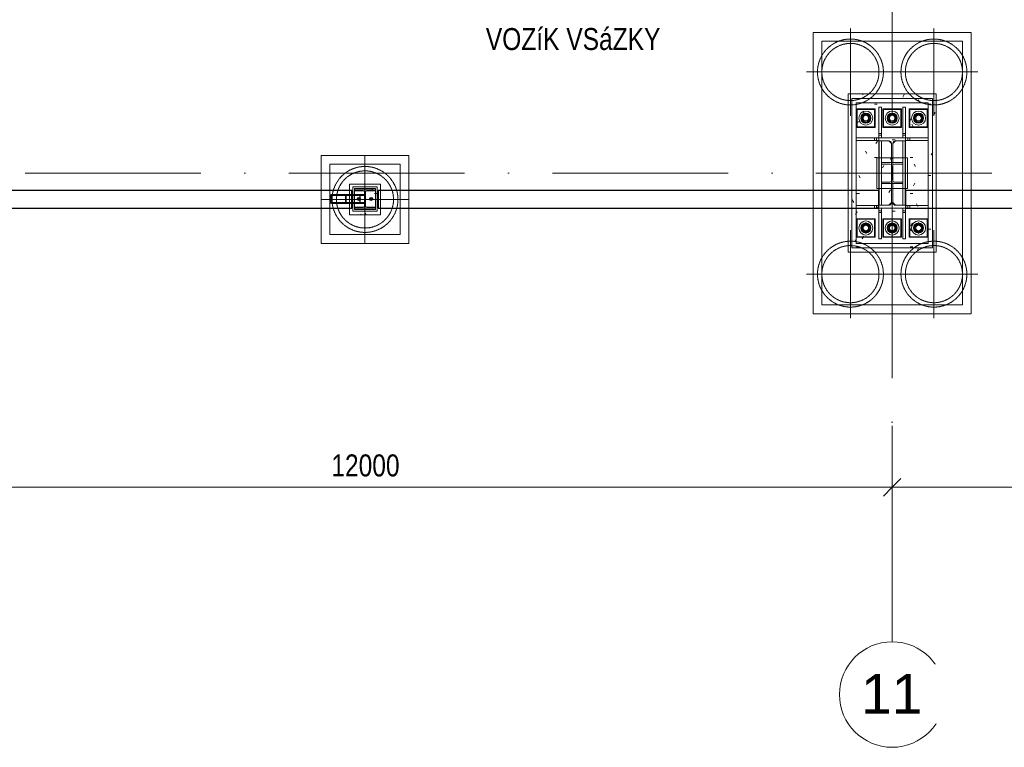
# Model space of a CAD drawing. Header units: millimetres. Extents: x 75701 to 402820, y 135 to 33652.
# Tile 14 of 52: x 127840 to 139046, y 1217 to 9495. Entities that reach past the tile are written whole.
import ezdxf

# ---------------------------------------------------------------- set-up
doc = ezdxf.new("R2010")
doc.units = ezdxf.units.MM
for name, pattern in [('A_CARA_07', [7, 5, -2]), ('A_CARA_15', [7.6, 5, -1.3, 0, -1.3]), ('Čerchovaná 20mm', [3000, 2000, -500, 0, -500])]:
    doc.linetypes.add(name, pattern=pattern)
for name, color, linetype, lineweight in [('11542_003_OK-HALA_TaO-1_ET_R01_AciS_2025-04-14_sloupy_dwg', 150, 'Continuous', 9), ('CA_KOTY', 3, 'Continuous', 9), ('CA_KOTY-100', 3, 'Continuous', 9), ('CA_NEVHRA', 3, 'A_CARA_07', 9), ('CA_OSY', 5, 'A_CARA_15', 9), ('CA_POHHRA25', 7, 'Continuous', 13), ('CA_REZY', 1, 'Continuous', 25), ('CA_TEXT25', 7, 'Continuous', 9), ('CA_TEXT35', 62, 'Continuous', 9), ('CA_ZAKLADY25', 7, 'Continuous', 13), ('Konstrukční přípoje', 7, 'Continuous', 13), ('SS_HALA_TaO-DODAVKA_STAVEBNI', 150, 'Continuous', 9), ('SS_HALA_TaO-PODLITI', 150, 'Continuous', 9), ('SS_HALA_TaO-SLOUP', 150, 'Continuous', 9), ('SS_HALA_TaO-ZTUZENI_SVISLE', 150, 'Continuous', 9)]:
    doc.layers.add(name, color=color, linetype=linetype, lineweight=lineweight)
doc.styles.add('Arial_1', font='arial.ttf', dxfattribs={"height": 450})
doc.styles.add('Arial_3', font='arial.ttf', dxfattribs={"width": 0.8, "height": 250})
doc.dimstyles.new('HP_Přímá_-_2_5_mm_Ariel', dxfattribs={"dimscale": 304.8, "dimtxt": 255.06485, "dimasz": 0.656168, "dimexe": 0.328084, "dimexo": 0.0625, "dimgap": 0.164042, "dimtad": 1, "dimdec": 0, "dimzin": 0, "dimdsep": 46, "dimtxsty": 'Arial_3', "dimblk1": 'OBLIQUE', "dimblk2": 'OBLIQUE', "dimsah": 1, "dimcen": 0.09, "dimazin": 0, "dimtfac": 1, "dimtdec": 4, "dimtix": 1, "dimtmove": 0, "dimatfit": 3, "dimfxl": 2.296588, "dimfxlon": 1, "dimtvp": 1, "dimtfill": 1, "dimtolj": 1, "dimtzin": 0, "dimarcsym": 2})
pattern_1 = [(0, (0, 0), (812.8, 203.2), [33.528, -576.072, 33.528, -576.072, -3251.2]), (0, (0, 0), (812.8, 203.2), [-1219.2, 33.528, -1185.672, 33.528, -576.072, -1422.4]), (0, (0, 0), (812.8, 203.2), [-3048, 33.528, -372.872, 33.528, -982.472]), (120, (304.8, 101.6), (-582.37636, 602.30545), [33.528, -576.072, 33.528, -576.072, -3251.2]), (120, (304.8, 101.6), (-582.37636, 602.30545), [-1219.2, 33.528, -1185.672, 33.528, -576.072, -1422.4]), (120, (304.8, 101.6), (-582.37636, 602.30545), [-3048, 33.528, -372.872, 33.528, -982.472]), (240, (406.4, 508), (-230.42364, -805.50545), [33.528, -576.072, 33.528, -576.072, -3251.2]), (240, (406.4, 508), (-230.42364, -805.50545), [-1219.2, 33.528, -1185.672, 33.528, -576.072, -1422.4]), (240, (406.4, 508), (-230.42364, -805.50545), [-3048, 33.528, -372.872, 33.528, -982.472])]

# ---------------------------------------------------------------- blocks, each defined once
blk = doc.blocks.new('pilota 600 mm - D_750_650-2142274-525_600')
at = {"layer": 'CA_NEVHRA'}
for p, q in [((0, 0), (0, 500)), ((0, 0), (-500, 0)), ((0, 0), (0, -250)), ((0, 0), (500, 0)), ((0, -250), (0, -500))]:
    blk.add_line(p, q, dxfattribs=at)
blk = doc.blocks.new('pilota 600 mm - D_750_650-2142275-525_600')
at = {"layer": 'CA_NEVHRA'}
for p, q in [((0, 250), (0, 500)), ((0, 0), (0, 250)), ((0, 0), (-500, 0)), ((0, 0), (500, 0)), ((0, 0), (0, -500))]:
    blk.add_line(p, q, dxfattribs=at)
blk = doc.blocks.new('pilota 600 mm - D_750_650-2142303-525_600')
at = {"layer": 'CA_NEVHRA'}
for p, q in [((0, 175), (0, 500)), ((0, 0), (0, 175)), ((-175, 0), (-500, 0)), ((0, 0), (-175, 0)), ((0, 0), (0, -175)), ((0, 0), (175, 0)), ((175, 0), (500, 0)), ((0, -175), (0, -500))]:
    blk.add_line(p, q, dxfattribs=at)
blk = doc.blocks.new('11542_003_OK-HALA_TaO-1_ET_R01_AciS_2025-04-14_sloupy_dwg-V8-525_600')
at = {"layer": '11542_003_OK-HALA_TaO-1_ET_R01_AciS_2025-04-14_sloupy_dwg'}
for p, q in [((137920, 8150), (137620, 8150)), ((137620, 8150), (137620, 8117)), ((137620, 8117), (137731, 8117)), ((137761, 8087), (137761, 7413)), ((137779, 7413), (137779, 8087)), ((137809, 8117), (137920, 8117)), ((137920, 8117), (137920, 8150)), ((131880, 7560), (131660, 7560)), ((131660, 7560), (131660, 7549)), ((131660, 7549), (131748, 7549)), ((131766, 7531), (131766, 7379)), ((131774, 7379), (131774, 7531)), ((131792, 7549), (131880, 7549)), ((131880, 7549), (131880, 7560)), ((131376, 7495), (131376, 7415)), ((131385, 7415), (131385, 7495)), ((131539, 7505), (131394, 7505)), ((131394, 7500), (131539, 7500)), ((131539, 7410), (131394, 7410)), ((131394, 7405), (131539, 7405)), ((131548, 7495), (131548, 7415)), ((131557, 7415), (131557, 7495)), ((131748, 7361), (131660, 7361)), ((131660, 7361), (131660, 7350)), ((131660, 7350), (131880, 7350)), ((131880, 7361), (131792, 7361)), ((131880, 7350), (131880, 7361)), ((137731, 7383), (137620, 7383)), ((137620, 7383), (137620, 7350)), ((137620, 7350), (137920, 7350)), ((137920, 7383), (137809, 7383)), ((137920, 7350), (137920, 7383))]:
    blk.add_line(p, q, dxfattribs=at)
at = {"layer": '11542_003_OK-HALA_TaO-1_ET_R01_AciS_2025-04-14_sloupy_dwg', "flags": 128}
for points in [[(131394, 7505), (131391, 7505), (131388, 7504), (131385, 7504), (131382, 7503), (131380, 7501), (131378, 7500), (131377, 7498), (131376, 7497), (131376, 7495)], [(131376, 7415), (131376, 7413), (131377, 7412), (131378, 7410), (131380, 7409), (131382, 7407), (131385, 7406), (131388, 7406), (131391, 7405), (131394, 7405)], [(131385, 7495), (131385, 7496), (131385, 7497), (131386, 7498), (131387, 7498), (131388, 7499), (131389, 7499), (131391, 7500), (131392, 7500), (131394, 7500)], [(131394, 7410), (131392, 7410), (131391, 7410), (131389, 7411), (131388, 7411), (131387, 7412), (131386, 7413), (131385, 7413), (131385, 7414), (131385, 7415)], [(131557, 7495), (131557, 7497), (131556, 7498), (131555, 7500), (131553, 7501), (131551, 7503), (131548, 7504), (131545, 7504), (131542, 7505), (131539, 7505)], [(131539, 7500), (131541, 7500), (131542, 7500), (131544, 7499), (131545, 7499), (131546, 7498), (131547, 7498), (131548, 7497), (131548, 7496), (131548, 7495)], [(131548, 7415), (131548, 7414), (131548, 7413), (131547, 7413), (131546, 7412), (131545, 7411), (131544, 7411), (131542, 7410), (131541, 7410), (131539, 7410)], [(131539, 7405), (131542, 7405), (131545, 7406), (131548, 7406), (131551, 7407), (131553, 7409), (131555, 7410), (131556, 7412), (131557, 7413), (131557, 7415)]]:
    blk.add_lwpolyline(points, dxfattribs=at)
at = {"layer": '11542_003_OK-HALA_TaO-1_ET_R01_AciS_2025-04-14_sloupy_dwg'}
for centre, radius, start, end in [((137731, 8087), 30, 0, 90), ((137809, 8087), 30, 90, 180), ((131748, 7531), 18, 0, 90), ((131792, 7531), 18, 90, 180), ((137731, 7413), 30, 270, 0), ((137809, 7413), 30, 180, 270), ((131748, 7379), 18, 270, 0), ((131792, 7379), 18, 180, 270)]:
    blk.add_arc(centre, radius, start, end, dxfattribs=at)
at = {"layer": 'SS_HALA_TaO-DODAVKA_STAVEBNI'}
for p, q in [((137470, 8427), (137425, 8401)), ((137425, 8401), (137470, 8427)), ((137515, 8401), (137470, 8427)), ((137470, 8427), (137515, 8401)), ((137770, 8427), (137725, 8401)), ((137725, 8401), (137770, 8427)), ((137815, 8401), (137770, 8427)), ((137770, 8427), (137815, 8401)), ((138070, 8427), (138025, 8401)), ((138025, 8401), (138070, 8427)), ((138115, 8401), (138070, 8427)), ((138070, 8427), (138115, 8401)), ((137425, 8401), (137425, 8349)), ((137425, 8349), (137425, 8401)), ((137425, 8349), (137470, 8323)), ((137470, 8323), (137425, 8349)), ((137470, 8323), (137515, 8349)), ((137515, 8349), (137470, 8323)), ((137515, 8349), (137515, 8401)), ((137515, 8401), (137515, 8349)), ((137725, 8401), (137725, 8349)), ((137725, 8349), (137725, 8401)), ((137725, 8349), (137770, 8323)), ((137770, 8323), (137725, 8349)), ((137770, 8323), (137815, 8349)), ((137815, 8349), (137770, 8323)), ((137815, 8349), (137815, 8401)), ((137815, 8401), (137815, 8349)), ((138025, 8401), (138025, 8349)), ((138025, 8349), (138025, 8401)), ((138025, 8349), (138070, 8323)), ((138070, 8323), (138025, 8349)), ((138070, 8323), (138115, 8349)), ((138115, 8349), (138070, 8323)), ((138115, 8349), (138115, 8401)), ((138115, 8401), (138115, 8349)), ((137470, 7177), (137425, 7151)), ((137425, 7151), (137470, 7177)), ((137515, 7151), (137470, 7177)), ((137470, 7177), (137515, 7151)), ((137770, 7177), (137725, 7151)), ((137725, 7151), (137770, 7177)), ((137815, 7151), (137770, 7177)), ((137770, 7177), (137815, 7151)), ((138070, 7177), (138025, 7151)), ((138025, 7151), (138070, 7177)), ((138115, 7151), (138070, 7177)), ((138070, 7177), (138115, 7151)), ((137425, 7151), (137425, 7099)), ((137425, 7099), (137425, 7151)), ((137425, 7099), (137470, 7073)), ((137470, 7073), (137425, 7099)), ((137470, 7073), (137515, 7099)), ((137515, 7099), (137470, 7073)), ((137515, 7099), (137515, 7151)), ((137515, 7151), (137515, 7099)), ((137725, 7151), (137725, 7099)), ((137725, 7099), (137725, 7151)), ((137725, 7099), (137770, 7073)), ((137770, 7073), (137725, 7099)), ((137770, 7073), (137815, 7099)), ((137815, 7099), (137770, 7073)), ((137815, 7099), (137815, 7151)), ((137815, 7151), (137815, 7099)), ((138025, 7151), (138025, 7099)), ((138025, 7099), (138025, 7151)), ((138025, 7099), (138070, 7073)), ((138070, 7073), (138025, 7099)), ((138070, 7073), (138115, 7099)), ((138115, 7099), (138070, 7073)), ((138115, 7099), (138115, 7151)), ((138115, 7151), (138115, 7099))]:
    blk.add_line(p, q, dxfattribs=at)
for centre, radius, start, end in [((137470, 8375), 57.5, 0, 180), ((137470, 8375), 57.5, 0, 180), ((137470, 8375), 32, 0, 180), ((137470, 8375), 32, 0, 180), ((137470, 8375), 32, 0, 180), ((137470, 8375), 32, 0, 180), ((137770, 8375), 57.5, 0, 180), ((137770, 8375), 57.5, 0, 180), ((137770, 8375), 32, 0, 180), ((137770, 8375), 32, 0, 180), ((137770, 8375), 32, 0, 180), ((137770, 8375), 32, 0, 180), ((138070, 8375), 57.5, 0, 180), ((138070, 8375), 57.5, 0, 180), ((138070, 8375), 32, 0, 180), ((138070, 8375), 32, 0, 180), ((138070, 8375), 32, 0, 180), ((138070, 8375), 32, 0, 180), ((137470, 8375), 57.5, 180, 0), ((137470, 8375), 57.5, 180, 0), ((137470, 8375), 32, 180, 0), ((137470, 8375), 32, 180, 0), ((137470, 8375), 32, 180, 0), ((137470, 8375), 32, 180, 0), ((137770, 8375), 57.5, 180, 0), ((137770, 8375), 57.5, 180, 0), ((137770, 8375), 32, 180, 0), ((137770, 8375), 32, 180, 0), ((137770, 8375), 32, 180, 0), ((137770, 8375), 32, 180, 0), ((138070, 8375), 57.5, 180, 0), ((138070, 8375), 57.5, 180, 0), ((138070, 8375), 32, 180, 0), ((138070, 8375), 32, 180, 0), ((138070, 8375), 32, 180, 0), ((138070, 8375), 32, 180, 0), ((137470, 7125), 57.5, 0, 180), ((137470, 7125), 57.5, 0, 180), ((137770, 7125), 57.5, 0, 180), ((137770, 7125), 57.5, 0, 180), ((138070, 7125), 57.5, 0, 180), ((138070, 7125), 57.5, 0, 180), ((137470, 7125), 57.5, 180, 0), ((137470, 7125), 57.5, 180, 0), ((137470, 7125), 32, 0, 180), ((137470, 7125), 32, 0, 180), ((137470, 7125), 32, 0, 180), ((137470, 7125), 32, 0, 180), ((137470, 7125), 32, 180, 0), ((137470, 7125), 32, 180, 0), ((137470, 7125), 32, 180, 0), ((137470, 7125), 32, 180, 0), ((137770, 7125), 57.5, 180, 0), ((137770, 7125), 57.5, 180, 0), ((137770, 7125), 32, 0, 180), ((137770, 7125), 32, 0, 180), ((137770, 7125), 32, 0, 180), ((137770, 7125), 32, 0, 180), ((137770, 7125), 32, 180, 0), ((137770, 7125), 32, 180, 0), ((137770, 7125), 32, 180, 0), ((137770, 7125), 32, 180, 0), ((138070, 7125), 57.5, 180, 0), ((138070, 7125), 57.5, 180, 0), ((138070, 7125), 32, 0, 180), ((138070, 7125), 32, 0, 180), ((138070, 7125), 32, 0, 180), ((138070, 7125), 32, 0, 180), ((138070, 7125), 32, 180, 0), ((138070, 7125), 32, 180, 0), ((138070, 7125), 32, 180, 0), ((138070, 7125), 32, 180, 0)]:
    blk.add_arc(centre, radius, start, end, dxfattribs=at)
at = {"layer": 'SS_HALA_TaO-PODLITI'}
for p, q in [((138230, 8600), (137310, 8600)), ((137310, 8600), (138230, 8600)), ((137310, 8600), (137310, 6900)), ((137310, 6900), (137310, 8600)), ((138230, 6900), (138230, 8600)), ((138230, 8600), (138230, 6900)), ((131910, 7595), (131630, 7595)), ((131630, 7595), (131910, 7595)), ((131630, 7595), (131630, 7315)), ((131630, 7315), (131630, 7595)), ((131910, 7315), (131910, 7595)), ((131910, 7595), (131910, 7315)), ((131630, 7315), (131910, 7315)), ((131910, 7315), (131630, 7315)), ((137310, 6900), (138230, 6900)), ((138230, 6900), (137310, 6900))]:
    blk.add_line(p, q, dxfattribs=at)
at = {"layer": 'SS_HALA_TaO-SLOUP'}
for p, q in [((137360, 8550), (138180, 8550)), ((138180, 8550), (137360, 8550)), ((137360, 6950), (137360, 8550)), ((137360, 8550), (137360, 6950)), ((138180, 8550), (138180, 6950)), ((138180, 6950), (138180, 8550)), ((137365, 8480), (137365, 8270)), ((137365, 8270), (137365, 8480)), ((137575, 8480), (137365, 8480)), ((137365, 8480), (137575, 8480)), ((137575, 8270), (137575, 8480)), ((137575, 8480), (137575, 8270)), ((137620, 8500), (137650, 8500)), ((137650, 8500), (137620, 8500)), ((137620, 8500), (137620, 8200)), ((137620, 8180), (137620, 8500)), ((137650, 8200), (137650, 8500)), ((137650, 8500), (137650, 8180)), ((137665, 8480), (137665, 8270)), ((137665, 8270), (137665, 8480)), ((137875, 8480), (137665, 8480)), ((137665, 8480), (137875, 8480)), ((137875, 8270), (137875, 8480)), ((137875, 8480), (137875, 8270)), ((137890, 8500), (137890, 8200)), ((137890, 8180), (137890, 8500)), ((137890, 8500), (137920, 8500)), ((137890, 8500), (137920, 8500)), ((137920, 8200), (137920, 8500)), ((137920, 8500), (137920, 8180)), ((137965, 8480), (137965, 8270)), ((137965, 8270), (137965, 8480)), ((138175, 8480), (137965, 8480)), ((137965, 8480), (138175, 8480)), ((138175, 8270), (138175, 8480)), ((138175, 8480), (138175, 8270)), ((137365, 8270), (137575, 8270)), ((137575, 8270), (137365, 8270)), ((137620, 8200), (137620, 8150)), ((137650, 8200), (137620, 8200)), ((137650, 8150), (137650, 8200)), ((137665, 8270), (137875, 8270)), ((137875, 8270), (137665, 8270)), ((137920, 8200), (137890, 8200)), ((137890, 8200), (137890, 8150)), ((137920, 8150), (137920, 8200)), ((137965, 8270), (138175, 8270)), ((138175, 8270), (137965, 8270)), ((137570, 8150), (137360, 8150)), ((137360, 8150), (137590, 8150)), ((137360, 8120), (137360, 8150)), ((137360, 8120), (137360, 8150)), ((137360, 8120), (137570, 8120)), ((137590, 8120), (137360, 8120)), ((137620, 8150), (137570, 8150)), ((137570, 8150), (137570, 8120)), ((137570, 8120), (137620, 8120)), ((137590, 8150), (137620, 8150)), ((137590, 8120), (137590, 8150)), ((137620, 8120), (137590, 8120)), ((137650, 8180), (137620, 8180)), ((137620, 8150), (137620, 8180)), ((137920, 8150), (137620, 8150)), ((137620, 8150), (137620, 8117)), ((137650, 8150), (137620, 8150)), ((137650, 8150), (137620, 8150)), ((137620, 8120), (137620, 8150)), ((137620, 8120), (137620, 8150)), ((137620, 8117), (137731, 8117)), ((137650, 8117), (137620, 8117)), ((137620, 8117), (137620, 7383)), ((137650, 8117), (137620, 8117)), ((137620, 7383), (137620, 8117)), ((137621, 8116), (137731, 8116)), ((137731, 8116), (137621, 8116)), ((137621, 7384), (137621, 8116)), ((137621, 8116), (137621, 7384)), ((137650, 8180), (137650, 8150)), ((137650, 7383), (137650, 8117)), ((137650, 8117), (137650, 7383)), ((137731, 8116), (137761, 8086)), ((137761, 8086), (137731, 8116)), ((137761, 8087), (137761, 7413)), ((137761, 8086), (137761, 7414)), ((137761, 7414), (137761, 8086)), ((137779, 8086), (137809, 8116)), ((137809, 8116), (137779, 8086)), ((137779, 7413), (137779, 8087)), ((137779, 7414), (137779, 8086)), ((137779, 8086), (137779, 7414)), ((137809, 8117), (137920, 8117)), ((137809, 8116), (137919, 8116)), ((137919, 8116), (137809, 8116)), ((137890, 8150), (137890, 8180)), ((137890, 8180), (137920, 8180)), ((137890, 8150), (137920, 8150)), ((137890, 8150), (137920, 8150)), ((137890, 8117), (137890, 7383)), ((137920, 8117), (137890, 8117)), ((137920, 8117), (137890, 8117)), ((137890, 7383), (137890, 8117)), ((137919, 8116), (137919, 7384)), ((137919, 7384), (137919, 8116)), ((137920, 8180), (137920, 8150)), ((137920, 8117), (137920, 8150)), ((137920, 8150), (137950, 8150)), ((137920, 8120), (137920, 8150)), ((137920, 8120), (137920, 8150)), ((137970, 8150), (137920, 8150)), ((137950, 8120), (137920, 8120)), ((137920, 8120), (137970, 8120)), ((137920, 7383), (137920, 8117)), ((137920, 8117), (137920, 7383)), ((137950, 8150), (138180, 8150)), ((137950, 8120), (137950, 8150)), ((138180, 8120), (137950, 8120)), ((138180, 8150), (137970, 8150)), ((137970, 8120), (137970, 8150)), ((137970, 8120), (138180, 8120)), ((138180, 8150), (138180, 8120)), ((138180, 8120), (138180, 8150)), ((137650, 7853), (137650, 7870)), ((137650, 7870), (137650, 7853)), ((137650, 7870), (137890, 7870)), ((137890, 7870), (137650, 7870)), ((137744, 7853), (137650, 7853)), ((137650, 7853), (137744, 7853)), ((137890, 7853), (137796, 7853)), ((137796, 7853), (137890, 7853)), ((137890, 7870), (137890, 7853)), ((137890, 7853), (137890, 7870)), ((137765, 7668), (137765, 7832)), ((137765, 7832), (137765, 7668)), ((137775, 7832), (137775, 7668)), ((137775, 7668), (137775, 7832)), ((137650, 7647), (137744, 7647)), ((137744, 7647), (137650, 7647)), ((137650, 7630), (137650, 7647)), ((137650, 7647), (137650, 7630)), ((137890, 7630), (137650, 7630)), ((137650, 7630), (137890, 7630)), ((137796, 7647), (137890, 7647)), ((137890, 7647), (137796, 7647)), ((137890, 7647), (137890, 7630)), ((137890, 7630), (137890, 7647)), ((131650, 7575), (131890, 7575)), ((131890, 7575), (131650, 7575)), ((131650, 7335), (131650, 7575)), ((131650, 7575), (131650, 7335)), ((131880, 7560), (131660, 7560)), ((131660, 7560), (131660, 7549)), ((131660, 7549), (131748, 7549)), ((131766, 7531), (131766, 7379)), ((131774, 7379), (131774, 7531)), ((131792, 7549), (131880, 7549)), ((131880, 7549), (131880, 7560)), ((131890, 7575), (131890, 7335)), ((131890, 7335), (131890, 7575)), ((131700, 7472), (131685, 7464)), ((131685, 7464), (131700, 7472)), ((131685, 7464), (131685, 7446)), ((131685, 7446), (131685, 7464)), ((131685, 7446), (131700, 7438)), ((131700, 7438), (131685, 7446)), ((131715, 7464), (131700, 7472)), ((131700, 7472), (131715, 7464)), ((131700, 7438), (131715, 7446)), ((131715, 7446), (131700, 7438)), ((131715, 7446), (131715, 7464)), ((131715, 7464), (131715, 7446)), ((131840, 7472), (131825, 7464)), ((131825, 7464), (131840, 7472)), ((131825, 7464), (131825, 7446)), ((131825, 7446), (131825, 7464)), ((131825, 7446), (131840, 7438)), ((131840, 7438), (131825, 7446)), ((131855, 7464), (131840, 7472)), ((131840, 7472), (131855, 7464)), ((131840, 7438), (131855, 7446)), ((131855, 7446), (131840, 7438)), ((131855, 7446), (131855, 7464)), ((131855, 7464), (131855, 7446)), ((137761, 7414), (137731, 7384)), ((137731, 7384), (137761, 7414)), ((137809, 7384), (137779, 7414)), ((137779, 7414), (137809, 7384)), ((131890, 7335), (131650, 7335)), ((131650, 7335), (131890, 7335)), ((131660, 7361), (131660, 7350)), ((131748, 7361), (131660, 7361)), ((131660, 7350), (131880, 7350)), ((131880, 7361), (131792, 7361)), ((131880, 7350), (131880, 7361)), ((137360, 7350), (137360, 7380)), ((137360, 7380), (137360, 7350)), ((137570, 7380), (137360, 7380)), ((137360, 7380), (137590, 7380)), ((137360, 7350), (137570, 7350)), ((137590, 7350), (137360, 7350)), ((137620, 7380), (137570, 7380)), ((137570, 7380), (137570, 7350)), ((137570, 7350), (137620, 7350)), ((137590, 7380), (137590, 7350)), ((137590, 7380), (137620, 7380)), ((137620, 7350), (137590, 7350)), ((137620, 7383), (137620, 7350)), ((137731, 7383), (137620, 7383)), ((137620, 7383), (137650, 7383)), ((137650, 7383), (137620, 7383)), ((137620, 7380), (137620, 7350)), ((137620, 7380), (137620, 7350)), ((137620, 7350), (137920, 7350)), ((137620, 7350), (137620, 7300)), ((137650, 7350), (137620, 7350)), ((137650, 7350), (137620, 7350)), ((137620, 7320), (137620, 7350)), ((137650, 7320), (137620, 7320)), ((137620, 7000), (137620, 7320)), ((137620, 7300), (137650, 7300)), ((137620, 7300), (137620, 7000)), ((137731, 7384), (137621, 7384)), ((137621, 7384), (137731, 7384)), ((137650, 7300), (137650, 7350)), ((137650, 7350), (137650, 7320)), ((137650, 7320), (137650, 7000)), ((137650, 7000), (137650, 7300)), ((137919, 7384), (137809, 7384)), ((137809, 7384), (137919, 7384)), ((137920, 7383), (137809, 7383)), ((137890, 7383), (137920, 7383)), ((137920, 7383), (137890, 7383)), ((137890, 7320), (137890, 7350)), ((137890, 7350), (137920, 7350)), ((137890, 7350), (137920, 7350)), ((137890, 7350), (137890, 7300)), ((137890, 7000), (137890, 7320)), ((137890, 7320), (137920, 7320)), ((137890, 7300), (137890, 7000)), ((137890, 7300), (137920, 7300)), ((137920, 7350), (137920, 7383)), ((137970, 7380), (137920, 7380)), ((137920, 7380), (137920, 7350)), ((137920, 7380), (137920, 7350)), ((137920, 7380), (137950, 7380)), ((137920, 7350), (137920, 7320)), ((137920, 7300), (137920, 7350)), ((137920, 7350), (137970, 7350)), ((137950, 7350), (137920, 7350)), ((137920, 7320), (137920, 7000)), ((137920, 7000), (137920, 7300)), ((137950, 7380), (137950, 7350)), ((137950, 7380), (138180, 7380)), ((138180, 7350), (137950, 7350)), ((137970, 7350), (137970, 7380)), ((138180, 7380), (137970, 7380)), ((137970, 7350), (138180, 7350)), ((138180, 7380), (138180, 7350)), ((138180, 7380), (138180, 7350)), ((137365, 7230), (137365, 7020)), ((137365, 7020), (137365, 7230)), ((137575, 7230), (137365, 7230)), ((137365, 7230), (137575, 7230)), ((137575, 7020), (137575, 7230)), ((137575, 7230), (137575, 7020)), ((137665, 7230), (137665, 7020)), ((137665, 7020), (137665, 7230)), ((137875, 7230), (137665, 7230)), ((137665, 7230), (137875, 7230)), ((137875, 7020), (137875, 7230)), ((137875, 7230), (137875, 7020)), ((137965, 7230), (137965, 7020)), ((137965, 7020), (137965, 7230)), ((138175, 7230), (137965, 7230)), ((137965, 7230), (138175, 7230)), ((138175, 7020), (138175, 7230)), ((138175, 7230), (138175, 7020)), ((138180, 6950), (137360, 6950)), ((137360, 6950), (138180, 6950)), ((137365, 7020), (137575, 7020)), ((137575, 7020), (137365, 7020)), ((137650, 7000), (137620, 7000)), ((137650, 7000), (137620, 7000)), ((137665, 7020), (137875, 7020)), ((137875, 7020), (137665, 7020)), ((137920, 7000), (137890, 7000)), ((137890, 7000), (137920, 7000)), ((137965, 7020), (138175, 7020)), ((138175, 7020), (137965, 7020))]:
    blk.add_line(p, q, dxfattribs=at)
for centre, radius, start, end in [((137470, 8375), 45, 0, 180), ((137470, 8375), 45, 0, 180), ((137470, 8375), 35, 0, 180), ((137470, 8375), 35, 0, 180), ((137770, 8375), 45, 0, 180), ((137770, 8375), 45, 0, 180), ((137770, 8375), 35, 0, 180), ((137770, 8375), 35, 0, 180), ((138070, 8375), 45, 0, 180), ((138070, 8375), 45, 0, 180), ((138070, 8375), 35, 0, 180), ((138070, 8375), 35, 0, 180), ((137470, 8375), 45, 180, 0), ((137470, 8375), 45, 180, 0), ((137470, 8375), 35, 180, 0), ((137470, 8375), 35, 180, 0), ((137770, 8375), 45, 180, 0), ((137770, 8375), 45, 180, 0), ((137770, 8375), 35, 180, 0), ((137770, 8375), 35, 180, 0), ((138070, 8375), 45, 180, 0), ((138070, 8375), 45, 180, 0), ((138070, 8375), 35, 180, 0), ((138070, 8375), 35, 180, 0), ((137731, 8087), 30, 0, 90), ((137809, 8087), 30, 90, 180), ((137744, 7832), 21, 0, 90), ((137744, 7832), 21, 0, 90), ((137796, 7832), 21, 90, 180), ((137796, 7832), 21, 90, 180), ((137744, 7668), 21, 270, 0), ((137744, 7668), 21, 270, 0), ((137796, 7668), 21, 180, 270), ((137796, 7668), 21, 180, 270), ((131748, 7531), 18, 0, 90), ((131792, 7531), 18, 90, 180), ((131700, 7455), 18.5, 0, 180), ((131700, 7455), 18.5, 180, 0), ((131700, 7455), 18.5, 0, 180), ((131700, 7455), 18.5, 180, 0), ((131700, 7455), 11, 0, 180), ((131700, 7455), 11, 0, 180), ((131700, 7455), 11, 180, 0), ((131700, 7455), 11, 180, 0), ((131700, 7455), 10, 0, 180), ((131700, 7455), 10, 0, 180), ((131700, 7455), 10, 0, 180), ((131700, 7455), 10, 0, 180), ((131700, 7455), 10, 180, 0), ((131700, 7455), 10, 180, 0), ((131700, 7455), 10, 180, 0), ((131700, 7455), 10, 180, 0), ((131840, 7455), 18.5, 0, 180), ((131840, 7455), 18.5, 0, 180), ((131840, 7455), 18.5, 180, 0), ((131840, 7455), 18.5, 180, 0), ((131840, 7455), 11, 0, 180), ((131840, 7455), 11, 0, 180), ((131840, 7455), 11, 180, 0), ((131840, 7455), 11, 180, 0), ((131840, 7455), 10, 0, 180), ((131840, 7455), 10, 0, 180), ((131840, 7455), 10, 0, 180), ((131840, 7455), 10, 0, 180), ((131840, 7455), 10, 180, 0), ((131840, 7455), 10, 180, 0), ((131840, 7455), 10, 180, 0), ((131840, 7455), 10, 180, 0), ((137731, 7413), 30, 270, 0), ((137809, 7413), 30, 180, 270), ((131748, 7379), 18, 270, 0), ((131792, 7379), 18, 180, 270), ((137470, 7125), 45, 0, 180), ((137470, 7125), 45, 0, 180), ((137470, 7125), 45, 180, 0), ((137470, 7125), 45, 180, 0), ((137470, 7125), 35, 0, 180), ((137470, 7125), 35, 0, 180), ((137470, 7125), 35, 180, 0), ((137470, 7125), 35, 180, 0), ((137770, 7125), 45, 0, 180), ((137770, 7125), 45, 0, 180), ((137770, 7125), 45, 180, 0), ((137770, 7125), 45, 180, 0), ((137770, 7125), 35, 0, 180), ((137770, 7125), 35, 0, 180), ((137770, 7125), 35, 180, 0), ((137770, 7125), 35, 180, 0), ((138070, 7125), 45, 0, 180), ((138070, 7125), 45, 0, 180), ((138070, 7125), 45, 180, 0), ((138070, 7125), 45, 180, 0), ((138070, 7125), 35, 0, 180), ((138070, 7125), 35, 0, 180), ((138070, 7125), 35, 180, 0), ((138070, 7125), 35, 180, 0)]:
    blk.add_arc(centre, radius, start, end, dxfattribs=at)
at = {"layer": 'SS_HALA_TaO-ZTUZENI_SVISLE'}
for p, q in [((131376, 7495), (131711, 7495)), ((131376, 7415), (131711, 7415)), ((131385, 7495), (131714, 7495)), ((131385, 7415), (131714, 7415)), ((131394, 7505), (131717, 7505)), ((131717, 7500), (131394, 7500)), ((131394, 7500), (131717, 7500)), ((131394, 7410), (131717, 7410)), ((131717, 7410), (131394, 7410)), ((131394, 7405), (131717, 7405)), ((131761, 7505), (131539, 7505)), ((131761, 7505), (131539, 7505)), ((131539, 7500), (131761, 7500)), ((131539, 7410), (131761, 7410)), ((131539, 7405), (131761, 7405)), ((131539, 7405), (131761, 7405)), ((131548, 7495), (131764, 7495)), ((131548, 7415), (131764, 7415)), ((131557, 7495), (131766, 7495)), ((131557, 7415), (131766, 7415)), ((131711, 7495), (131711, 7415)), ((131714, 7415), (131714, 7495)), ((131761, 7505), (131717, 7505)), ((131717, 7500), (131761, 7500)), ((131761, 7410), (131717, 7410)), ((131717, 7405), (131761, 7405)), ((131764, 7495), (131764, 7415)), ((131766, 7415), (131766, 7495))]:
    blk.add_line(p, q, dxfattribs=at)
for centre, major_axis, start_param, end_param in [((131717, 7495), (0, 10), 0, 1.570796), ((131717, 7415), (0, 10), 1.570796, 3.141593), ((131717, 7495), (0, 5), 0, 1.570796), ((131717, 7415), (0, 5), 1.570796, 3.141593), ((131761, 7495), (0, 10), 4.712389, 6.283185), ((131761, 7495), (0, 5), 4.712389, 6.283185), ((131761, 7415), (0, 5), 3.141593, 4.712389), ((131761, 7415), (0, 10), 3.141593, 4.712389)]:
    blk.add_ellipse(centre, major_axis=major_axis, ratio=0.550163, start_param=start_param, end_param=end_param, dxfattribs=at)
blk = doc.blocks.new('M_Šroub HPM-E - 64_E-1759689-525_600')
at = {"layer": 'Konstrukční přípoje'}
for p, q in [((100, 100), (-100, 100)), ((-100, 100), (-100, -100)), ((-100, -100), (-100, 100)), ((-100, 100), (100, 100)), ((0, 58), (-50, 29)), ((0, 58), (-50, 29)), ((-50, 29), (0, 58)), ((0, 58), (-50, 29)), ((-50, 29), (-50, -29)), ((-50, 29), (-50, -29)), ((-50, -29), (-50, 29)), ((-50, 29), (-50, -29)), ((50, 29), (0, 58)), ((50, 29), (0, 58)), ((0, 58), (50, 29)), ((50, 29), (0, 58)), ((50, -29), (50, 29)), ((50, -29), (50, 29)), ((50, 29), (50, -29)), ((50, -29), (50, 29)), ((100, -100), (100, 100)), ((100, 100), (100, -100)), ((-100, -100), (100, -100)), ((100, -100), (-100, -100)), ((-50, -29), (0, -58)), ((-50, -29), (0, -58)), ((0, -58), (-50, -29)), ((-50, -29), (0, -58)), ((0, -58), (50, -29)), ((0, -58), (50, -29)), ((50, -29), (0, -58)), ((0, -58), (50, -29))]:
    blk.add_line(p, q, dxfattribs=at)
for radius, start, end in [(80, 360, 180), (80, 0, 180), (80, 360, 180), (80, 0, 180), (32, 0, 180), (32, 360, 180), (32, 0, 180), (32, 0, 180), (32, 0, 180), (32, 0, 180), (32, 0, 180), (32, 0, 180), (80, 180, 360), (80, 180, 360), (80, 180, 360), (80, 180, 360), (32, 180, 360), (32, 180, 360), (32, 180, 360), (32, 180, 360), (32, 180, 360), (32, 180, 360), (32, 180, 360), (32, 180, 360)]:
    blk.add_arc((0, 0), radius, start, end, dxfattribs=at)
blk = doc.blocks.new('M_Šroub HPM-E - 64_E-1759690-525_600')
at = {"layer": 'Konstrukční přípoje'}
for p, q in [((100, 100), (-100, 100)), ((-100, 100), (-100, -100)), ((-100, -100), (-100, 100)), ((-100, 100), (100, 100)), ((0, 58), (-50, 29)), ((0, 58), (-50, 29)), ((-50, 29), (0, 58)), ((0, 58), (-50, 29)), ((-50, 29), (-50, -29)), ((-50, 29), (-50, -29)), ((-50, -29), (-50, 29)), ((-50, 29), (-50, -29)), ((50, 29), (0, 58)), ((50, 29), (0, 58)), ((0, 58), (50, 29)), ((50, 29), (0, 58)), ((50, -29), (50, 29)), ((50, -29), (50, 29)), ((50, 29), (50, -29)), ((50, -29), (50, 29)), ((100, -100), (100, 100)), ((100, 100), (100, -100)), ((-100, -100), (100, -100)), ((100, -100), (-100, -100)), ((-50, -29), (0, -58)), ((-50, -29), (0, -58)), ((0, -58), (-50, -29)), ((-50, -29), (0, -58)), ((0, -58), (50, -29)), ((0, -58), (50, -29)), ((50, -29), (0, -58)), ((0, -58), (50, -29))]:
    blk.add_line(p, q, dxfattribs=at)
for radius, start, end in [(80, 0, 180), (80, 0, 180), (80, 0, 180), (80, 0, 180), (80, 180, 360), (80, 180, 0), (80, 180, 360), (80, 180, 0), (32, 0, 180), (32, 0, 180), (32, 0, 180), (32, 0, 180), (32, 0, 180), (32, 0, 180), (32, 0, 180), (32, 0, 180), (32, 180, 360), (32, 180, 360), (32, 180, 360), (32, 180, 360), (32, 180, 360), (32, 180, 0), (32, 180, 360), (32, 180, 360)]:
    blk.add_arc((0, 0), radius, start, end, dxfattribs=at)
blk = doc.blocks.new('Osnova - Bublina osnovy 12mm-4850-525_600')
at = {"layer": 'CA_TEXT35'}
blk.add_circle((0, 0), 6, dxfattribs=at)
blk = doc.blocks.new('DIMBLOCK15-525_600')
at = {"layer": 'CA_KOTY-100'}
for p, q in [((125770, 4175), (125770, 4875)), ((137770, 4175), (137770, 4875)), ((125770, 4175), (125870, 4275)), ((137770, 4175), (137870, 4275)), ((125770, 4175), (125670, 4075)), ((125770, 4175), (137770, 4175)), ((125770, 4175), (125770, 4075)), ((137770, 4175), (137670, 4075)), ((137770, 4175), (137770, 4075))]:
    blk.add_line(p, q, dxfattribs=at)
at = {"layer": 'CA_KOTY-100', "color": 0, "insert": (131387, 4549), "char_height": 250, "width": 918.23, "attachment_point": 1, "line_spacing_factor": 0.941778, "style": 'Arial_3', "bg_fill": 3, "box_fill_scale": 1.25, "bg_fill_color": 256, "bg_fill_true_color": 13158600, "bg_fill_transparency": 0}
blk.add_mtext('12000', dxfattribs=at)
blk = doc.blocks.new('_Oblique')
at = {"color": 0, "linetype": 'ByBlock', "lineweight": -2}
blk.add_line((-0.5, -0.5), (0.5, 0.5), dxfattribs=at)
blk = doc.blocks.new('DIMBLOCK16-525_600')
at = {"layer": 'CA_KOTY-100'}
for p, q in [((137770, 4175), (137770, 4875)), ((149770, 4175), (149770, 4875)), ((137770, 4175), (137870, 4275)), ((149770, 4175), (149870, 4275)), ((137770, 4175), (137670, 4075)), ((137770, 4175), (149770, 4175)), ((137770, 4175), (137770, 4075)), ((149770, 4175), (149670, 4075)), ((149770, 4175), (149770, 4075))]:
    blk.add_line(p, q, dxfattribs=at)
at = {"layer": 'CA_KOTY-100', "color": 0, "insert": (143387, 4549), "char_height": 250, "width": 918.23, "attachment_point": 1, "line_spacing_factor": 0.941778, "style": 'Arial_3', "bg_fill": 3, "box_fill_scale": 1.25, "bg_fill_color": 256, "bg_fill_true_color": 13158600, "bg_fill_transparency": 0}
blk.add_mtext('12000', dxfattribs=at)

msp = doc.modelspace()

# ---------------------------------------------------------------- hatches: boundary and pattern name
at = {"layer": 'CA_ZAKLADY25', "lineweight": 9}
h = msp.add_hatch(dxfattribs=at)
h.set_pattern_fill('FP_1', color=256, style=0, pattern_type=2)
h.set_pattern_definition(pattern_1)
h.paths.add_polyline_path([(138270, 6849.9), (138270, 8649.9), (137270, 8649.9), (137270, 6849.9)])
h = msp.add_hatch(dxfattribs=at)
h.set_pattern_fill('FP_1', color=256, style=0, pattern_type=2)
h.set_pattern_definition(pattern_1)
h.paths.add_polyline_path([(131945, 7274.9), (131945, 7624.9), (131595, 7624.9), (131595, 7274.9)])

# ---------------------------------------------------------------- linework, layer by layer
at = {"layer": 'CA_NEVHRA'}
for p, q in [((136870, 6149.9), (136870, 9349.9)), ((136870, 9349.9), (138670, 9349.9)), ((138670, 9349.9), (136870, 9349.9)), ((136870, 9349.9), (136870, 6149.9)), ((138670, 9349.9), (138670, 6149.9)), ((138670, 6149.9), (138670, 9349.9)), ((138570, 9249.9), (136970, 9249.9)), ((136970, 9249.9), (136970, 6249.9)), ((136970, 6249.9), (136970, 9249.9)), ((136970, 9249.9), (138570, 9249.9)), ((138570, 6249.9), (138570, 9249.9)), ((138570, 9249.9), (138570, 6249.9)), ((131270, 6949.9), (131270, 7949.9)), ((131270, 7949.9), (132270, 7949.9)), ((132270, 7949.9), (131270, 7949.9)), ((131270, 7949.9), (131270, 6949.9)), ((132170, 7849.9), (131370, 7849.9)), ((131370, 7849.9), (131370, 7049.9)), ((131370, 7049.9), (131370, 7849.9)), ((131370, 7849.9), (132170, 7849.9)), ((132170, 7049.9), (132170, 7849.9)), ((132170, 7849.9), (132170, 7049.9)), ((132270, 7949.9), (132270, 6949.9)), ((132270, 6949.9), (132270, 7949.9)), ((137595, 7924.9), (137945, 7924.9)), ((137595, 7574.9), (137595, 7924.9)), ((137945, 7924.9), (137595, 7924.9)), ((137595, 7924.9), (137595, 7574.9)), ((137945, 7924.9), (137945, 7574.9)), ((137945, 7574.9), (137945, 7924.9)), ((137945, 7574.9), (137595, 7574.9)), ((137595, 7574.9), (137945, 7574.9)), ((132270, 6949.9), (131270, 6949.9)), ((131270, 6949.9), (132270, 6949.9)), ((131370, 7049.9), (132170, 7049.9)), ((132170, 7049.9), (131370, 7049.9)), ((136970, 6249.9), (138570, 6249.9)), ((138570, 6249.9), (136970, 6249.9)), ((138670, 6149.9), (136870, 6149.9)), ((136870, 6149.9), (138670, 6149.9))]:
    msp.add_line(p, q, dxfattribs=at)
for centre, radius, start, end in [((137295, 8899.9), 375, 0, 180), ((137295, 8899.9), 375, 0, 180), ((137295, 8899.9), 325, 90, 270), ((137295, 8899.9), 325, 90, 270), ((137295, 8899.9), 325, 270, 90), ((137295, 8899.9), 325, 270, 90), ((138245, 8899.9), 375, 0, 180), ((138245, 8899.9), 375, 0, 180), ((138245, 8899.9), 325, 90, 270), ((138245, 8899.9), 325, 90, 270), ((138245, 8899.9), 325, 270, 90), ((138245, 8899.9), 325, 270, 90), ((137295, 8899.9), 375, 180, 360), ((137295, 8899.9), 375, 180, 360), ((138245, 8899.9), 375, 180, 0), ((138245, 8899.9), 375, 180, 0), ((131770, 7449.9), 375, 0, 180), ((131770, 7449.9), 375, 0, 180), ((131770, 7449.9), 325, 90, 270), ((131770, 7449.9), 325, 90, 270), ((131770, 7449.9), 325, 270, 90), ((131770, 7449.9), 325, 270, 90), ((131770, 7449.9), 375, 180, 0), ((131770, 7449.9), 375, 180, 0), ((137295, 6599.9), 375, 0, 180), ((137295, 6599.9), 375, 0, 180), ((138245, 6599.9), 375, 0, 180), ((138245, 6599.9), 375, 0, 180), ((137295, 6599.9), 325, 90, 270), ((137295, 6599.9), 325, 90, 270), ((137295, 6599.9), 325, 270, 90), ((137295, 6599.9), 325, 270, 90), ((138245, 6599.9), 325, 90, 270), ((138245, 6599.9), 325, 90, 270), ((138245, 6599.9), 325, 270, 90), ((138245, 6599.9), 325, 270, 90), ((137295, 6599.9), 375, 180, 0), ((137295, 6599.9), 375, 180, 360), ((138245, 6599.9), 375, 180, 0), ((138245, 6599.9), 375, 180, 0)]:
    msp.add_arc(centre, radius, start, end, dxfattribs=at)
at = {"layer": 'CA_OSY', "linetype": 'Čerchovaná 20mm'}
for p, q in [((137770, 2417), (137770, 30314.3)), ((76900.7, 7749.9), (177683.3, 7749.9))]:
    msp.add_line(p, q, dxfattribs=at)
at = {"layer": 'CA_POHHRA25'}
for p, q in [((126270, 7549.9), (131595, 7549.9)), ((131595, 7349.9), (131595, 7549.9)), ((131620, 7549.9), (131595, 7549.9)), ((131595, 7549.9), (131595, 7349.9)), ((131620, 7349.9), (131620, 7549.9)), ((131945, 7549.9), (131920, 7549.9)), ((131920, 7549.9), (131920, 7349.9)), ((131945, 7549.9), (137270, 7549.9)), ((131945, 7549.9), (131945, 7349.9)), ((131945, 7349.9), (131945, 7549.9)), ((137270, 7349.9), (137270, 7549.9)), ((137620, 7549.9), (137270, 7549.9)), ((137270, 7549.9), (137270, 7349.9)), ((137620, 7349.9), (137620, 7549.9)), ((138270, 7549.9), (137920, 7549.9)), ((137920, 7549.9), (137920, 7349.9)), ((138270, 7549.9), (143595, 7549.9)), ((138270, 7549.9), (138270, 7349.9)), ((138270, 7349.9), (138270, 7549.9)), ((126270, 7349.9), (131595, 7349.9)), ((131595, 7349.9), (131620, 7349.9)), ((131920, 7349.9), (131945, 7349.9)), ((131945, 7349.9), (137270, 7349.9)), ((137270, 7349.9), (137620, 7349.9)), ((137920, 7349.9), (138270, 7349.9)), ((138270, 7349.9), (143595, 7349.9))]:
    msp.add_line(p, q, dxfattribs=at)
at = {"layer": 'CA_REZY'}
for p, q in [((131620, 7549.9), (125920, 7549.9)), ((131620, 7349.9), (131620, 7549.9)), ((137620, 7549.9), (131920, 7549.9)), ((131920, 7549.9), (131920, 7349.9)), ((137620, 7349.9), (137620, 7549.9)), ((143620, 7549.9), (137920, 7549.9)), ((137920, 7549.9), (137920, 7349.9)), ((125920, 7349.9), (131620, 7349.9)), ((131920, 7349.9), (137620, 7349.9)), ((137920, 7349.9), (143620, 7349.9))]:
    msp.add_line(p, q, dxfattribs=at)
at = {"layer": 'CA_ZAKLADY25'}
for p, q in [((137270, 8649.9), (138270, 8649.9)), ((137270, 6849.9), (137270, 8649.9)), ((138270, 8649.9), (138270, 6849.9)), ((131595, 7624.9), (131945, 7624.9)), ((131595, 7274.9), (131595, 7624.9)), ((131945, 7624.9), (131945, 7274.9)), ((131945, 7274.9), (131595, 7274.9)), ((138270, 6849.9), (137270, 6849.9))]:
    msp.add_line(p, q, dxfattribs=at)

# ---------------------------------------------------------------- block references
at = {"layer": '11542_003_OK-HALA_TaO-1_ET_R01_AciS_2025-04-14_sloupy_dwg'}
msp.add_blockref('11542_003_OK-HALA_TaO-1_ET_R01_AciS_2025-04-14_sloupy_dwg-V8-525_600', (0, 0), dxfattribs=at)
at = {"layer": 'CA_NEVHRA'}
for name, p in [('pilota 600 mm - D_750_650-2142274-525_600', (137295, 8899.9)), ('pilota 600 mm - D_750_650-2142275-525_600', (137295, 6599.9))]:
    msp.add_blockref(name, p, dxfattribs=at)
at = {"layer": 'CA_NEVHRA', "rotation": 180}
for name, p in [('pilota 600 mm - D_750_650-2142275-525_600', (138245, 8899.9)), ('pilota 600 mm - D_750_650-2142303-525_600', (131770, 7449.9)), ('pilota 600 mm - D_750_650-2142274-525_600', (138245, 6599.9))]:
    msp.add_blockref(name, p, dxfattribs=at)
at = {"layer": 'CA_TEXT35', "xscale": 99.99999999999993, "yscale": 99.99999999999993, "zscale": 99.99999999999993}
msp.add_blockref('Osnova - Bublina osnovy 12mm-4850-525_600', (137770, 1817), dxfattribs=at)
at = {"layer": 'Konstrukční přípoje'}
for name, p in [('M_Šroub HPM-E - 64_E-1759689-525_600', (137470, 8374.9)), ('M_Šroub HPM-E - 64_E-1759689-525_600', (137770, 8374.9)), ('M_Šroub HPM-E - 64_E-1759689-525_600', (138070, 8374.9)), ('M_Šroub HPM-E - 64_E-1759690-525_600', (137470, 7124.9)), ('M_Šroub HPM-E - 64_E-1759690-525_600', (137770, 7124.9)), ('M_Šroub HPM-E - 64_E-1759690-525_600', (138070, 7124.9))]:
    msp.add_blockref(name, p, dxfattribs=at)

# ---------------------------------------------------------------- next in the draw order: texts
at = {"layer": 'CA_TEXT25', "insert": (133145.3, 9399.8), "char_height": 250, "width": 2437.13, "attachment_point": 1, "style": 'Arial_3', "bg_fill": 3, "box_fill_scale": 1.25, "bg_fill_color": 256, "bg_fill_true_color": 13158600, "bg_fill_transparency": 0}
msp.add_mtext('VOZíK VSáZKY', dxfattribs=at)
at = {"layer": 'CA_TEXT35', "insert": (137415.9, 2049.6), "char_height": 450, "width": 849.789, "attachment_point": 1, "style": 'Arial_1', "bg_fill": 3, "box_fill_scale": 1.25, "bg_fill_color": 256, "bg_fill_true_color": 13158600, "bg_fill_transparency": 0}
msp.add_mtext('11', dxfattribs=at)

# ---------------------------------------------------------------- next in the draw order: dimensions: what is measured, and where the dimension line sits
at = {"layer": 'CA_KOTY'}
dim = msp.add_linear_dim(base=(137770, 4174.7), p1=(125770, 4874.7), p2=(137770, 4874.7), dimstyle='HP_Přímá_-_2_5_mm_Ariel', override={"dimpost": '<>', "dimfxl": 12000}, dxfattribs=at)
dim.commit()
dim.dimension.update_dxf_attribs({"geometry": 'DIMBLOCK15-525_600', "text_midpoint": (131770, 4352.3)})

# ---------------------------------------------------------------- next in the draw order: dimensions: what is measured, and where the dimension line sits
dim = msp.add_linear_dim(base=(149770, 4174.7), p1=(137770, 4874.7), p2=(149770, 4874.7), dimstyle='HP_Přímá_-_2_5_mm_Ariel', override={"dimpost": '<>', "dimfxl": 12000}, dxfattribs=at)
dim.commit()
dim.dimension.update_dxf_attribs({"geometry": 'DIMBLOCK16-525_600', "text_midpoint": (143770, 4352.3)})

doc.saveas('drawing.dxf')
